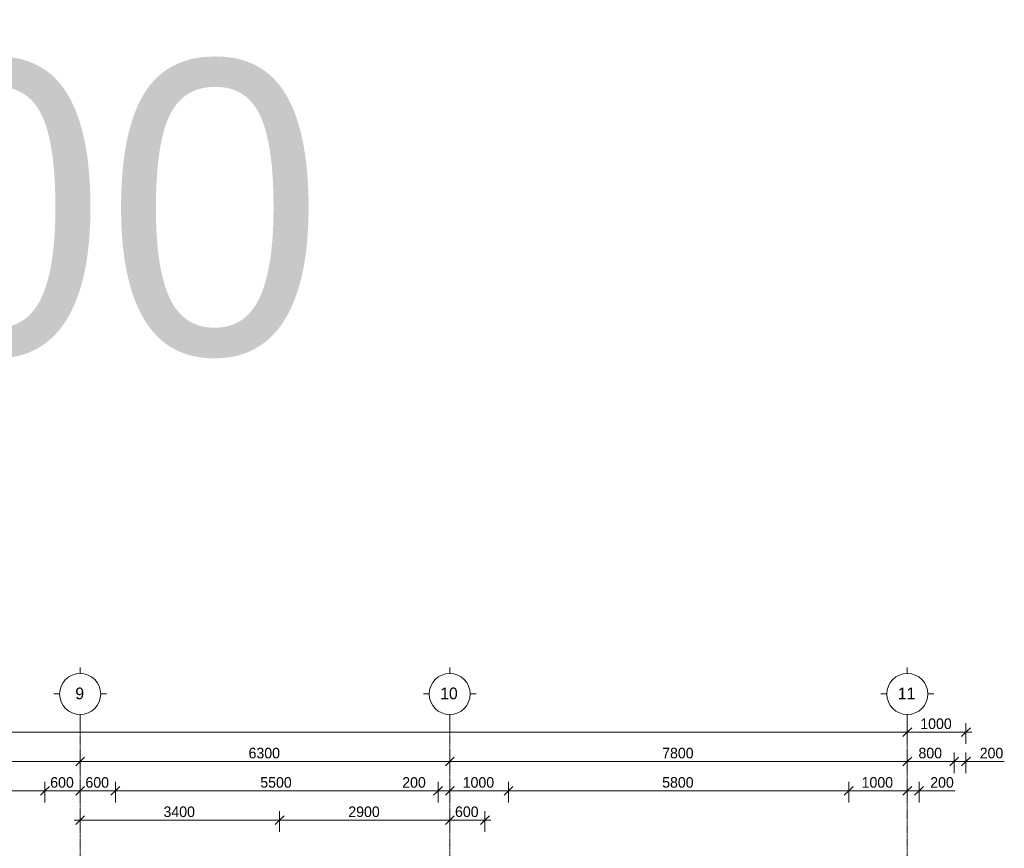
# Model space of a CAD drawing. Header units: millimetres. Extents: x -5900 to 399196, y -6400 to 34843.
# Tile 16 of 16: x 25469 to 42253, y 20720 to 34843. Entities that reach past the tile are written whole.
import ezdxf

# ---------------------------------------------------------------- set-up
doc = ezdxf.new("R2010")
doc.units = ezdxf.units.MM
doc.linetypes.add('StructuralPlan-L18$0$Grid Line', pattern=[22.225, 12.7, -3.175, 3.175, -3.175])
doc.layers.get('Defpoints').update_dxf_attribs({"color": 6})
for name, color, linetype, lineweight in [('S - LINE', 7, 'Continuous', 20), ('StructuralPlan-L18$0$A-010-D_DIM', 7, 'Continuous', 5), ('StructuralPlan-L18$0$A-010-D_DIM-100', 7, 'Continuous', 5), ('StructuralPlan-L18$0$Z-030-M_GRID', 7, 'Continuous', 5), ('StructuralPlan-L18$0$Z-033_T_GRIDREF', 7, 'Continuous', 5)]:
    doc.layers.add(name, color=color, linetype=linetype, lineweight=lineweight)
doc.styles.add('Cubicon', font='Cubicon.ttf')
doc.styles.add('StructuralPlan-L18$0$Cubicon_1', font='Cubicon.ttf', dxfattribs={"height": 200})
doc.styles.add('StructuralPlan-L18$0$Cubicon_2', font='Cubicon.ttf', dxfattribs={"height": 180})
doc.dimstyles.new('StructuralPlan-L18$0$CUB_DIM_1_8', dxfattribs={"dimscale": 304.8, "dimtxt": 181.601257, "dimasz": 0.492126, "dimexe": 0.492126, "dimexo": 0.0625, "dimgap": 0, "dimtad": 1, "dimdec": 0, "dimzin": 0, "dimdsep": 46, "dimtxsty": 'StructuralPlan-L18$0$Cubicon_2', "dimblk1": 'StructuralPlan-L18$0$_Oblique', "dimblk2": 'StructuralPlan-L18$0$_Oblique', "dimsah": 1, "dimcen": 0.09, "dimdle": 0.328084, "dimazin": 0, "dimtfac": 1, "dimtdec": 4, "dimtix": 1, "dimtmove": 0, "dimatfit": 3, "dimfxl": 0.656168, "dimfxlon": 1, "dimtvp": 1, "dimtolj": 1, "dimtzin": 0, "dimarcsym": 2})
doc.dimstyles.new('StructuralPlan-L18$0$CUB_DIM_1_8_1', dxfattribs={"dimscale": 304.8, "dimtxt": 181.601257, "dimasz": 0.492126, "dimexe": 0.492126, "dimexo": 0.0625, "dimgap": 0, "dimtad": 1, "dimdec": 0, "dimzin": 0, "dimdsep": 46, "dimtxsty": 'StructuralPlan-L18$0$Cubicon_2', "dimblk1": 'StructuralPlan-L18$0$_Oblique', "dimblk2": 'StructuralPlan-L18$0$_Oblique', "dimsah": 1, "dimcen": 0.09, "dimdle": 0.328084, "dimazin": 0, "dimtfac": 1, "dimtdec": 4, "dimtix": 1, "dimtmove": 1, "dimatfit": 3, "dimfxl": 0.656168, "dimfxlon": 1, "dimtvp": 1, "dimtolj": 1, "dimtzin": 0, "dimarcsym": 2})

# ---------------------------------------------------------------- blocks, each defined once
blk = doc.blocks.new('StructuralPlan-L18$0$Grid - 00_CUB_ღერძის თავი-752507-L18')
at = {"layer": 'StructuralPlan-L18$0$Z-033_T_GRIDREF'}
for p, q in [((0, 3.5), (0, 4.5)), ((-3.5, 0), (-4.5, 0)), ((3.5, 0), (4.5, 0)), ((0, -3.5), (0, -4.5))]:
    blk.add_line(p, q, dxfattribs=at)
blk.add_circle((0, 0), 3.5, dxfattribs=at)
blk = doc.blocks.new('StructuralPlan-L18$0$DIMBLOCK28-L18')
at = {"layer": 'StructuralPlan-L18$0$A-010-D_DIM-100', "transparency": 16777216}
for p, q in [((0, 22700), (0, 22900)), ((40600, 22700), (40600, 22900)), ((-100, 22700), (40700, 22700)), ((0, 22700), (-75, 22625)), ((0, 22700), (75, 22775)), ((0, 22700), (0, 22550)), ((40600, 22700), (40525, 22625)), ((40600, 22700), (40675, 22775)), ((40600, 22700), (40600, 22550))]:
    blk.add_line(p, q, dxfattribs=at)
at = {"layer": 'StructuralPlan-L18$0$A-010-D_DIM-100', "color": 0, "transparency": 16777216, "insert": (19951, 22933), "char_height": 180, "width": 838.16, "attachment_point": 1, "line_spacing_factor": 0.931288, "style": 'StructuralPlan-L18$0$Cubicon_2'}
blk.add_mtext('40600', dxfattribs=at)
blk = doc.blocks.new('StructuralPlan-L18$0$_Oblique')
at = {"color": 0, "linetype": 'ByBlock', "lineweight": -2}
blk.add_line((-0.5, -0.5), (0.5, 0.5), dxfattribs=at)
blk = doc.blocks.new('StructuralPlan-L18$0$DIMBLOCK32-L18')
at = {"layer": 'StructuralPlan-L18$0$A-010-D_DIM-100', "transparency": 16777216}
for p, q in [((20300, 22200), (20300, 22400)), ((26500, 22200), (26500, 22400)), ((20300, 22200), (20225, 22125)), ((20300, 22200), (20375, 22275)), ((20300, 22200), (26500, 22200)), ((20300, 22200), (20300, 22050)), ((26500, 22200), (26425, 22125)), ((26500, 22200), (26575, 22275)), ((26500, 22200), (26500, 22050))]:
    blk.add_line(p, q, dxfattribs=at)
at = {"layer": 'StructuralPlan-L18$0$A-010-D_DIM-100', "color": 0, "transparency": 16777216, "insert": (23121, 22433), "char_height": 180, "width": 670.53, "attachment_point": 1, "line_spacing_factor": 0.931288, "style": 'StructuralPlan-L18$0$Cubicon_2'}
blk.add_mtext('6200', dxfattribs=at)
blk = doc.blocks.new('StructuralPlan-L18$0$DIMBLOCK33-L18')
at = {"layer": 'StructuralPlan-L18$0$A-010-D_DIM-100', "transparency": 16777216}
for p, q in [((26500, 22200), (26500, 22400)), ((32800, 22200), (32800, 22400)), ((26500, 22200), (26425, 22125)), ((26500, 22200), (26575, 22275)), ((26500, 22200), (32800, 22200)), ((26500, 22200), (26500, 22050)), ((32800, 22200), (32725, 22125)), ((32800, 22200), (32875, 22275)), ((32800, 22200), (32800, 22050))]:
    blk.add_line(p, q, dxfattribs=at)
at = {"layer": 'StructuralPlan-L18$0$A-010-D_DIM-100', "color": 0, "transparency": 16777216, "insert": (29371, 22433), "char_height": 180, "width": 670.53, "attachment_point": 1, "line_spacing_factor": 0.931288, "style": 'StructuralPlan-L18$0$Cubicon_2'}
blk.add_mtext('6300', dxfattribs=at)
blk = doc.blocks.new('StructuralPlan-L18$0$DIMBLOCK34-L18')
at = {"layer": 'StructuralPlan-L18$0$A-010-D_DIM-100', "transparency": 16777216}
for p, q in [((32800, 22200), (32800, 22400)), ((40600, 22200), (40600, 22400)), ((32800, 22200), (32725, 22125)), ((32800, 22200), (32875, 22275)), ((32800, 22200), (40700, 22200)), ((32800, 22200), (32800, 22050)), ((40600, 22200), (40525, 22125)), ((40600, 22200), (40675, 22275)), ((40600, 22200), (40600, 22050))]:
    blk.add_line(p, q, dxfattribs=at)
at = {"layer": 'StructuralPlan-L18$0$A-010-D_DIM-100', "color": 0, "transparency": 16777216, "insert": (36421, 22433), "char_height": 180, "width": 670.53, "attachment_point": 1, "line_spacing_factor": 0.931288, "style": 'StructuralPlan-L18$0$Cubicon_2'}
blk.add_mtext('7800', dxfattribs=at)
blk = doc.blocks.new('StructuralPlan-L18$0$DIMBLOCK46-L18')
at = {"layer": 'StructuralPlan-L18$0$A-010-D_DIM-100', "transparency": 16777216}
for p, q in [((20900, 21700), (20900, 21850)), ((25900, 21700), (25900, 21850)), ((20900, 21700), (20825, 21625)), ((20900, 21700), (20975, 21775)), ((20900, 21700), (25900, 21700)), ((20900, 21700), (20900, 21500)), ((25900, 21700), (25825, 21625)), ((25900, 21700), (25975, 21775)), ((25900, 21700), (25900, 21500))]:
    blk.add_line(p, q, dxfattribs=at)
at = {"layer": 'StructuralPlan-L18$0$A-010-D_DIM-100', "color": 0, "transparency": 16777216, "insert": (23121, 21933), "char_height": 180, "width": 670.53, "attachment_point": 1, "line_spacing_factor": 0.931288, "style": 'StructuralPlan-L18$0$Cubicon_2'}
blk.add_mtext('5000', dxfattribs=at)
blk = doc.blocks.new('StructuralPlan-L18$0$DIMBLOCK47-L18')
at = {"layer": 'StructuralPlan-L18$0$A-010-D_DIM-100', "transparency": 16777216}
for p, q in [((25900, 21700), (25900, 21850)), ((26500, 21700), (26500, 21900)), ((25900, 21700), (25825, 21625)), ((25900, 21700), (25975, 21775)), ((25900, 21700), (26500, 21700)), ((25900, 21700), (25900, 21500)), ((26500, 21700), (26425, 21625)), ((26500, 21700), (26575, 21775)), ((26500, 21700), (26500, 21550))]:
    blk.add_line(p, q, dxfattribs=at)
at = {"layer": 'StructuralPlan-L18$0$A-010-D_DIM-100', "color": 0, "transparency": 16777216, "insert": (25990, 21933), "char_height": 180, "width": 502.9, "attachment_point": 1, "line_spacing_factor": 0.931288, "style": 'StructuralPlan-L18$0$Cubicon_2'}
blk.add_mtext('600', dxfattribs=at)
blk = doc.blocks.new('StructuralPlan-L18$0$DIMBLOCK48-L18')
at = {"layer": 'StructuralPlan-L18$0$A-010-D_DIM-100', "transparency": 16777216}
for p, q in [((26500, 21700), (26500, 21900)), ((27100, 21700), (27100, 21850)), ((26500, 21700), (26425, 21625)), ((26500, 21700), (26575, 21775)), ((26500, 21700), (27100, 21700)), ((26500, 21700), (26500, 21550)), ((27100, 21700), (27025, 21625)), ((27100, 21700), (27175, 21775)), ((27100, 21700), (27100, 21500))]:
    blk.add_line(p, q, dxfattribs=at)
at = {"layer": 'StructuralPlan-L18$0$A-010-D_DIM-100', "color": 0, "transparency": 16777216, "insert": (26590, 21933), "char_height": 180, "width": 502.9, "attachment_point": 1, "line_spacing_factor": 0.931288, "style": 'StructuralPlan-L18$0$Cubicon_2'}
blk.add_mtext('600', dxfattribs=at)
blk = doc.blocks.new('StructuralPlan-L18$0$DIMBLOCK49-L18')
at = {"layer": 'StructuralPlan-L18$0$A-010-D_DIM-100', "transparency": 16777216}
for p, q in [((27100, 21700), (27100, 21850)), ((32600, 21700), (32600, 21850)), ((27100, 21700), (27025, 21625)), ((27100, 21700), (27175, 21775)), ((27100, 21700), (32600, 21700)), ((27100, 21700), (27100, 21500)), ((32600, 21700), (32525, 21625)), ((32600, 21700), (32675, 21775)), ((32600, 21700), (32600, 21500))]:
    blk.add_line(p, q, dxfattribs=at)
at = {"layer": 'StructuralPlan-L18$0$A-010-D_DIM-100', "color": 0, "transparency": 16777216, "insert": (29571, 21933), "char_height": 180, "width": 670.53, "attachment_point": 1, "line_spacing_factor": 0.931288, "style": 'StructuralPlan-L18$0$Cubicon_2'}
blk.add_mtext('5500', dxfattribs=at)
blk = doc.blocks.new('StructuralPlan-L18$0$DIMBLOCK50-L18')
at = {"layer": 'StructuralPlan-L18$0$A-010-D_DIM-100', "transparency": 16777216}
for p, q in [((32600, 21700), (32600, 21850)), ((32800, 21700), (32800, 21900)), ((31990, 21700), (32510, 21700)), ((32510, 21700), (32700, 21700)), ((32600, 21700), (32525, 21625)), ((32600, 21700), (32675, 21775)), ((32600, 21700), (32800, 21700)), ((32600, 21700), (32600, 21500)), ((32800, 21700), (32725, 21625)), ((32800, 21700), (32875, 21775)), ((32800, 21700), (32800, 21550))]:
    blk.add_line(p, q, dxfattribs=at)
at = {"layer": 'StructuralPlan-L18$0$A-010-D_DIM-100', "color": 0, "transparency": 16777216, "insert": (31990, 21933), "char_height": 180, "width": 502.9, "attachment_point": 1, "line_spacing_factor": 0.931288, "style": 'StructuralPlan-L18$0$Cubicon_2'}
blk.add_mtext('200', dxfattribs=at)
blk = doc.blocks.new('StructuralPlan-L18$0$DIMBLOCK51-L18')
at = {"layer": 'StructuralPlan-L18$0$A-010-D_DIM-100', "transparency": 16777216}
for p, q in [((32800, 21700), (32800, 21900)), ((33800, 21700), (33800, 21850)), ((32800, 21700), (32725, 21625)), ((32800, 21700), (32875, 21775)), ((32800, 21700), (33800, 21700)), ((32800, 21700), (32800, 21550)), ((33800, 21700), (33725, 21625)), ((33800, 21700), (33875, 21775)), ((33800, 21700), (33800, 21500))]:
    blk.add_line(p, q, dxfattribs=at)
at = {"layer": 'StructuralPlan-L18$0$A-010-D_DIM-100', "color": 0, "transparency": 16777216, "insert": (33021, 21933), "char_height": 180, "width": 670.53, "attachment_point": 1, "line_spacing_factor": 0.931288, "style": 'StructuralPlan-L18$0$Cubicon_2'}
blk.add_mtext('1000', dxfattribs=at)
blk = doc.blocks.new('StructuralPlan-L18$0$DIMBLOCK52-L18')
at = {"layer": 'StructuralPlan-L18$0$A-010-D_DIM-100', "transparency": 16777216}
for p, q in [((33800, 21700), (33800, 21850)), ((39600, 21700), (39600, 21850)), ((33800, 21700), (33725, 21625)), ((33800, 21700), (33875, 21775)), ((33800, 21700), (39600, 21700)), ((33800, 21700), (33800, 21500)), ((39600, 21700), (39525, 21625)), ((39600, 21700), (39675, 21775)), ((39600, 21700), (39600, 21500))]:
    blk.add_line(p, q, dxfattribs=at)
at = {"layer": 'StructuralPlan-L18$0$A-010-D_DIM-100', "color": 0, "transparency": 16777216, "insert": (36421, 21933), "char_height": 180, "width": 670.53, "attachment_point": 1, "line_spacing_factor": 0.931288, "style": 'StructuralPlan-L18$0$Cubicon_2'}
blk.add_mtext('5800', dxfattribs=at)
blk = doc.blocks.new('StructuralPlan-L18$0$DIMBLOCK53-L18')
at = {"layer": 'StructuralPlan-L18$0$A-010-D_DIM-100', "transparency": 16777216}
for p, q in [((39600, 21700), (39600, 21850)), ((40600, 21700), (40600, 21900)), ((39600, 21700), (39525, 21625)), ((39600, 21700), (39675, 21775)), ((39600, 21700), (40600, 21700)), ((39600, 21700), (39600, 21500)), ((40600, 21700), (40525, 21625)), ((40600, 21700), (40675, 21775)), ((40600, 21700), (40600, 21550))]:
    blk.add_line(p, q, dxfattribs=at)
at = {"layer": 'StructuralPlan-L18$0$A-010-D_DIM-100', "color": 0, "transparency": 16777216, "insert": (39821, 21933), "char_height": 180, "width": 670.53, "attachment_point": 1, "line_spacing_factor": 0.931288, "style": 'StructuralPlan-L18$0$Cubicon_2'}
blk.add_mtext('1000', dxfattribs=at)
blk = doc.blocks.new('StructuralPlan-L18$0$DIMBLOCK54-L18')
at = {"layer": 'StructuralPlan-L18$0$A-010-D_DIM-100', "transparency": 16777216}
for p, q in [((40600, 21700), (40600, 21900)), ((40800, 21700), (40800, 21850)), ((40600, 21700), (40525, 21625)), ((40600, 21700), (40675, 21775)), ((40600, 21700), (40900, 21700)), ((40600, 21700), (40600, 21550)), ((40890, 21700), (40700, 21700)), ((40800, 21700), (40725, 21625)), ((40800, 21700), (40875, 21775)), ((40800, 21700), (40800, 21500)), ((41410, 21700), (40890, 21700))]:
    blk.add_line(p, q, dxfattribs=at)
at = {"layer": 'StructuralPlan-L18$0$A-010-D_DIM-100', "color": 0, "transparency": 16777216, "insert": (40990, 21933), "char_height": 180, "width": 502.9, "attachment_point": 1, "line_spacing_factor": 0.931288, "style": 'StructuralPlan-L18$0$Cubicon_2'}
blk.add_mtext('200', dxfattribs=at)
blk = doc.blocks.new('StructuralPlan-L18$0$DIMBLOCK164-L18')
at = {"layer": 'StructuralPlan-L18$0$A-010-D_DIM-100', "transparency": 16777216}
for p, q in [((40600, 22200), (40600, 22400)), ((41400, 22200), (41400, 22350)), ((40500, 22200), (41400, 22200)), ((40600, 22200), (40525, 22125)), ((40600, 22200), (40675, 22275)), ((40600, 22200), (40600, 22050)), ((41400, 22200), (41325, 22125)), ((41400, 22200), (41475, 22275)), ((41400, 22200), (41400, 22000))]:
    blk.add_line(p, q, dxfattribs=at)
at = {"layer": 'StructuralPlan-L18$0$A-010-D_DIM-100', "color": 0, "transparency": 16777216, "insert": (40790, 22433), "char_height": 180, "width": 502.9, "attachment_point": 1, "line_spacing_factor": 0.931288, "style": 'StructuralPlan-L18$0$Cubicon_2'}
blk.add_mtext('800', dxfattribs=at)
blk = doc.blocks.new('StructuralPlan-L18$0$DIMBLOCK165-L18')
at = {"layer": 'StructuralPlan-L18$0$A-010-D_DIM-100', "transparency": 16777216}
for p, q in [((41400, 22200), (41400, 22350)), ((41600, 22200), (41600, 22350)), ((41400, 22200), (41325, 22125)), ((41400, 22200), (41475, 22275)), ((41400, 22200), (41700, 22200)), ((41400, 22200), (41400, 22000)), ((41734, 22200), (41500, 22200)), ((41600, 22200), (41525, 22125)), ((41600, 22200), (41675, 22275)), ((41600, 22200), (41600, 22000)), ((42253, 22200), (41734, 22200))]:
    blk.add_line(p, q, dxfattribs=at)
at = {"layer": 'StructuralPlan-L18$0$A-010-D_DIM-100', "color": 0, "transparency": 16777216, "insert": (41834, 22433), "char_height": 180, "width": 502.9, "attachment_point": 1, "line_spacing_factor": 0.931288, "style": 'StructuralPlan-L18$0$Cubicon_2'}
blk.add_mtext('200', dxfattribs=at)
blk = doc.blocks.new('StructuralPlan-L18$0$DIMBLOCK166-L18')
at = {"layer": 'StructuralPlan-L18$0$A-010-D_DIM-100', "transparency": 16777216}
for p, q in [((40600, 22700), (40600, 22900)), ((41600, 22700), (41600, 22850)), ((40500, 22700), (41700, 22700)), ((40600, 22700), (40525, 22625)), ((40600, 22700), (40675, 22775)), ((40600, 22700), (40600, 22550)), ((41600, 22700), (41525, 22625)), ((41600, 22700), (41675, 22775)), ((41600, 22700), (41600, 22500))]:
    blk.add_line(p, q, dxfattribs=at)
at = {"layer": 'StructuralPlan-L18$0$A-010-D_DIM-100', "color": 0, "transparency": 16777216, "insert": (40821, 22933), "char_height": 180, "width": 670.53, "attachment_point": 1, "line_spacing_factor": 0.931288, "style": 'StructuralPlan-L18$0$Cubicon_2'}
blk.add_mtext('1000', dxfattribs=at)
blk = doc.blocks.new('StructuralPlan-L18$0$DIMBLOCK208-L18')
at = {"layer": 'StructuralPlan-L18$0$A-010-D_DIM-100', "transparency": 16777216}
for p, q in [((26500, 21200), (26500, 21400)), ((29900, 21200), (29900, 21350)), ((26400, 21200), (29900, 21200)), ((26500, 21200), (26425, 21125)), ((26500, 21200), (26575, 21275)), ((26500, 21200), (26500, 21050)), ((29900, 21200), (29825, 21125)), ((29900, 21200), (29975, 21275)), ((29900, 21200), (29900, 21000))]:
    blk.add_line(p, q, dxfattribs=at)
at = {"layer": 'StructuralPlan-L18$0$A-010-D_DIM-100', "color": 0, "transparency": 16777216, "insert": (27921, 21433), "char_height": 180, "width": 670.53, "attachment_point": 1, "line_spacing_factor": 0.931288, "style": 'StructuralPlan-L18$0$Cubicon_2'}
blk.add_mtext('3400', dxfattribs=at)
blk = doc.blocks.new('StructuralPlan-L18$0$DIMBLOCK209-L18')
at = {"layer": 'StructuralPlan-L18$0$A-010-D_DIM-100', "transparency": 16777216}
for p, q in [((29900, 21200), (29900, 21350)), ((32800, 21200), (32800, 21400)), ((29900, 21200), (29825, 21125)), ((29900, 21200), (29975, 21275)), ((29900, 21200), (32800, 21200)), ((29900, 21200), (29900, 21000)), ((32800, 21200), (32725, 21125)), ((32800, 21200), (32875, 21275)), ((32800, 21200), (32800, 21050))]:
    blk.add_line(p, q, dxfattribs=at)
at = {"layer": 'StructuralPlan-L18$0$A-010-D_DIM-100', "color": 0, "transparency": 16777216, "insert": (31071, 21433), "char_height": 180, "width": 670.53, "attachment_point": 1, "line_spacing_factor": 0.931288, "style": 'StructuralPlan-L18$0$Cubicon_2'}
blk.add_mtext('2900', dxfattribs=at)
blk = doc.blocks.new('StructuralPlan-L18$0$DIMBLOCK210-L18')
at = {"layer": 'StructuralPlan-L18$0$A-010-D_DIM-100', "transparency": 16777216}
for p, q in [((32800, 21200), (32800, 21400)), ((33400, 21200), (33400, 21350)), ((32800, 21200), (32725, 21125)), ((32800, 21200), (32875, 21275)), ((32800, 21200), (33500, 21200)), ((32800, 21200), (32800, 21050)), ((33400, 21200), (33325, 21125)), ((33400, 21200), (33475, 21275)), ((33400, 21200), (33400, 21000))]:
    blk.add_line(p, q, dxfattribs=at)
at = {"layer": 'StructuralPlan-L18$0$A-010-D_DIM-100', "color": 0, "transparency": 16777216, "insert": (32890, 21433), "char_height": 180, "width": 502.9, "attachment_point": 1, "line_spacing_factor": 0.931288, "style": 'StructuralPlan-L18$0$Cubicon_2'}
blk.add_mtext('600', dxfattribs=at)
blk = doc.blocks.new('StructuralPlan-L18')
at = {"layer": 'StructuralPlan-L18$0$Z-030-M_GRID', "linetype": 'StructuralPlan-L18$0$Grid Line'}
for p, q in [((26500, 22900), (26500, -5500)), ((32800, 22900), (32800, -5500)), ((40600, 22900), (40600, -5500))]:
    blk.add_line(p, q, dxfattribs=at)
at = {"layer": 'StructuralPlan-L18$0$Z-033_T_GRIDREF', "xscale": 99.99999999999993, "yscale": 99.99999999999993, "zscale": 99.99999999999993, "rotation": 180}
for p in [(26500, 23350), (32800, 23350), (40600, 23350)]:
    blk.add_blockref('StructuralPlan-L18$0$Grid - 00_CUB_ღერძის თავი-752507-L18', p, dxfattribs=at)
at = {"layer": 'StructuralPlan-L18$0$Z-033_T_GRIDREF', "char_height": 200, "attachment_point": 1, "style": 'StructuralPlan-L18$0$Cubicon_1'}
for s, insert, width in [('\\fCubicon|b0|i0|c204|p2|;9', (26417.6, 23459.8), 192.405), ('10', (32638.1, 23459.8), 384.81), ('11', (40438.1, 23459.8), 384.81)]:
    blk.add_mtext(s, dxfattribs=dict(at, insert=insert, width=width))
at = {"layer": 'StructuralPlan-L18$0$A-010-D_DIM'}
for base, p1, p2, override, picture, middle in [((40600, 22700), (0, 22900), (40600, 22900), {"dimpost": '<>', "dimfxl": 40599.999976}, 'StructuralPlan-L18$0$DIMBLOCK28-L18', (20300, 22791.8)), ((41600, 22700), (40600, 22900), (41600, 22500), {"dimpost": '<>', "dimfxl": 1077.032984}, 'StructuralPlan-L18$0$DIMBLOCK166-L18', (41100, 22791.8)), ((26500, 22200), (20300, 22400), (26500, 22400), {"dimpost": '<>', "dimfxl": 6200}, 'StructuralPlan-L18$0$DIMBLOCK32-L18', (23400, 22291.8)), ((32800, 22200), (26500, 22400), (32800, 22400), {"dimpost": '<>', "dimfxl": 6299.999976}, 'StructuralPlan-L18$0$DIMBLOCK33-L18', (29650, 22291.9)), ((40600, 22200), (32800, 22400), (40600, 22400), {"dimpost": '<>', "dimfxl": 7800.000012}, 'StructuralPlan-L18$0$DIMBLOCK34-L18', (36700, 22291.8)), ((41400, 22200), (40600, 22400), (41400, 22000), {"dimpost": '<>', "dimfxl": 894.427213}, 'StructuralPlan-L18$0$DIMBLOCK164-L18', (41000, 22291.8)), ((25900, 21700), (20900, 21500), (25900, 21500), {"dimpost": '<>', "dimfxl": 5000}, 'StructuralPlan-L18$0$DIMBLOCK46-L18', (23400, 21791.8)), ((26500, 21700), (25900, 21500), (26500, 21900), {"dimpost": '<>', "dimfxl": 721.110255}, 'StructuralPlan-L18$0$DIMBLOCK47-L18', (26200, 21791.8)), ((27100, 21700), (26500, 21900), (27100, 21500), {"dimpost": '<>', "dimfxl": 721.110255}, 'StructuralPlan-L18$0$DIMBLOCK48-L18', (26800, 21791.8)), ((32600, 21700), (27100, 21500), (32600, 21500), {"dimpost": '<>', "dimfxl": 5499.999976}, 'StructuralPlan-L18$0$DIMBLOCK49-L18', (29850, 21791.8)), ((33800, 21700), (32800, 21900), (33800, 21500), {"dimpost": '<>', "dimfxl": 1077.032961}, 'StructuralPlan-L18$0$DIMBLOCK51-L18', (33300, 21791.8)), ((39600, 21700), (33800, 21500), (39600, 21500), {"dimpost": '<>', "dimfxl": 5800.000012}, 'StructuralPlan-L18$0$DIMBLOCK52-L18', (36700, 21791.8)), ((40600, 21700), (39600, 21500), (40600, 21900), {"dimpost": '<>', "dimfxl": 1077.032961}, 'StructuralPlan-L18$0$DIMBLOCK53-L18', (40100, 21791.8)), ((29900, 21200), (26500, 21400), (29900, 21000), {"dimpost": '<>', "dimfxl": 3423.448517}, 'StructuralPlan-L18$0$DIMBLOCK208-L18', (28200, 21291.9)), ((32800, 21200), (29900, 21000), (32800, 21400), {"dimpost": '<>', "dimfxl": 2927.456247}, 'StructuralPlan-L18$0$DIMBLOCK209-L18', (31350, 21291.8)), ((33400, 21200), (32800, 21400), (33400, 21000), {"dimpost": '<>', "dimfxl": 721.110295}, 'StructuralPlan-L18$0$DIMBLOCK210-L18', (33100, 21291.8))]:
    dim = blk.add_linear_dim(base=base, p1=p1, p2=p2, dimstyle='StructuralPlan-L18$0$CUB_DIM_1_8', override=override, dxfattribs=at)
    dim.commit()
    dim.dimension.update_dxf_attribs({"geometry": picture, "text_midpoint": middle})
for base, p1, p2, override, picture, middle in [((41600, 22200), (41400, 22000), (41600, 22000), {"dimpost": '<>', "dimfxl": 200}, 'StructuralPlan-L18$0$DIMBLOCK165-L18', (42085.4, 22313.1)), ((32800, 21700), (32600, 21500), (32800, 21900), {"dimpost": '<>', "dimfxl": 447.213595}, 'StructuralPlan-L18$0$DIMBLOCK50-L18', (32241.9, 21813.1)), ((40800, 21700), (40600, 21900), (40800, 21500), {"dimpost": '<>', "dimfxl": 447.213595}, 'StructuralPlan-L18$0$DIMBLOCK54-L18', (41241.9, 21813.1))]:
    dim = blk.add_linear_dim(base=base, p1=p1, p2=p2, dimstyle='StructuralPlan-L18$0$CUB_DIM_1_8_1', override=override, dxfattribs=at)
    dim.commit()
    dim.dimension.update_dxf_attribs({"geometry": picture, "text_midpoint": middle, "dimtype": 128})

msp = doc.modelspace()

# ---------------------------------------------------------------- block references
at = {"layer": 'S - LINE'}
msp.add_blockref('StructuralPlan-L18', (0, 0), dxfattribs=at)

# ---------------------------------------------------------------- texts
at = {"layer": 'Defpoints', "transparency": 33554687, "insert": (20430, 31606.7), "char_height": 5000, "attachment_point": 5, "style": 'Cubicon'}
msp.add_mtext('59.300', dxfattribs=at)

doc.saveas('drawing.dxf')
